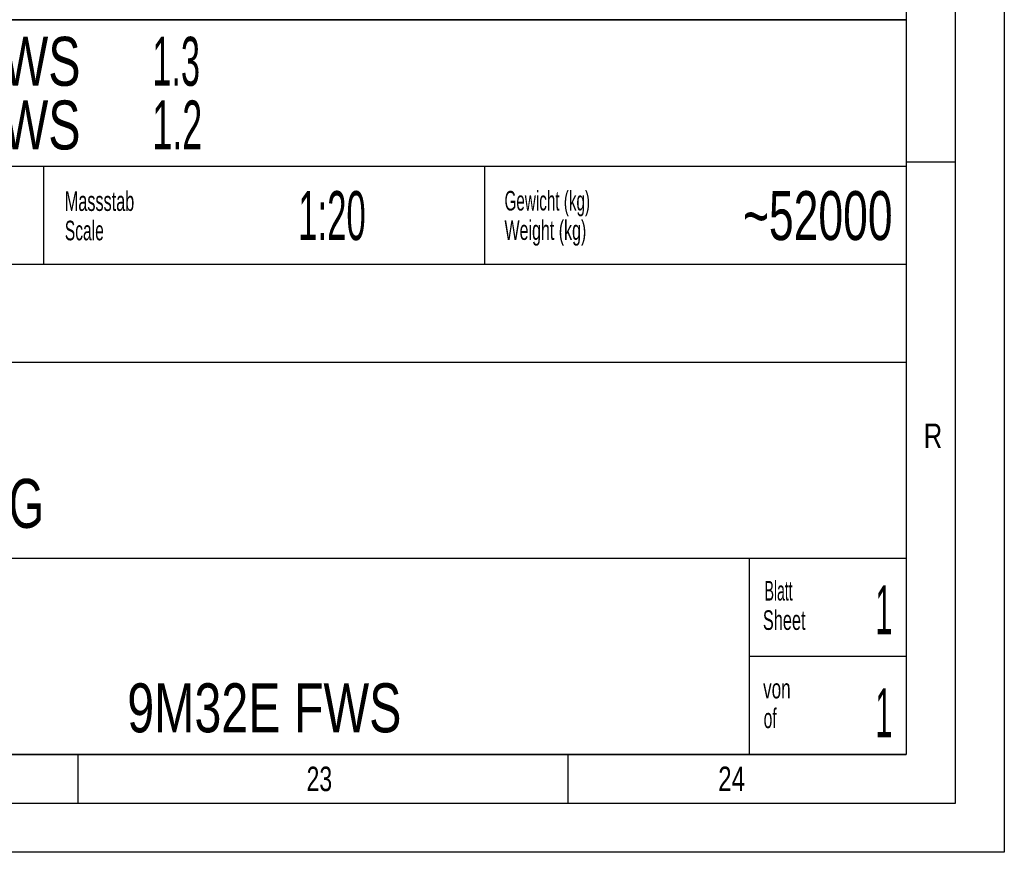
# Model space of a CAD drawing. Header units: millimetres. Extents: x 0 to 1189, y 0 to 841.
# Tile 75 of 177: x 1089 to 1189, y 0 to 85. Entities that reach past the tile are written whole.
import ezdxf
from ezdxf.enums import TextEntityAlignment as Align

# ---------------------------------------------------------------- set-up
doc = ezdxf.new("R2010")
doc.units = ezdxf.units.MM
doc.header["$LTSCALE"] = 65.395
doc.layers.get('0').update_dxf_attribs({"linetype": 'CONTINUOUS'})
doc.styles.get("Standard").update_dxf_attribs({"font": 'txt', "width": 0.6})
doc.styles.add('TEXTSTYLE_2', font='txt')
doc.styles.add('TEXTSTYLE_3', font='txt', dxfattribs={"width": 0.8})

# ---------------------------------------------------------------- blocks, each defined once
blk = doc.blocks.new('*T1866')
at = {"color": 5, "linetype": 'Continuous'}
for p, q in [((0, 0), (187, 0)), ((0, 0), (0, -75)), ((187, 0), (187, -75)), ((0, -75), (187, -75))]:
    blk.add_line(p, q, dxfattribs=at)
at = {"color": 2, "linetype": 'Continuous', "style": 'TEXTSTYLE_3'}
for s, width, p in [('9M32E_FWS', 0.738095, (73.4, -6.75)), ('1.3', 0.52381, (110.07, -6.75)), ('9M32E_FWS', 0.738095, (73.4, -13.25)), ('1.2', 0.547619, (110.07, -13.25))]:
    blk.add_text(s, height=5, dxfattribs=dict(at, width=width)).set_placement(p)
for s, width, p in [('W882', 0.833333, (81.68, -22.5)), ('1:20', 0.529762, (128.4, -22.5)), ('-', 0.619048, (11, -72.75))]:
    blk.add_text(s, height=5, dxfattribs=dict(at, width=width)).set_placement(p, align=Align.CENTER)
for s, width, p in [('~52000', 0.678571, (185.6, -22.5)), ('1', 0.47619, (185.6, -62.75)), ('1', 0.47619, (185.6, -73.25))]:
    blk.add_text(s, height=5, dxfattribs=dict(at, width=width)).set_placement(p, align=Align.RIGHT)
at = {"color": 5, "linetype": 'Continuous', "width": 0.761905}
blk.add_text('mK', height=2, dxfattribs=at).set_placement((45.07, -31), align=Align.CENTER)
at = {"color": 7, "linetype": 'Continuous', "style": 'TEXTSTYLE_3'}
for s, width, p in [('Motor - Einbauzeichnung', 0.602484, (23.4, -43.12)), ('ENGINE INSTALLATION DRAWING', 0.69224, (23.4, -51.88))]:
    blk.add_text(s, height=5, dxfattribs=dict(at, width=width)).set_placement(p)
at = {"color": 7, "linetype": 'Continuous', "style": 'TEXTSTYLE_3', "width": 0.738095}
blk.add_text('9M32E FWS', height=5, dxfattribs=at).set_placement((121.5, -72.75), align=Align.CENTER)

msp = doc.modelspace()

# ---------------------------------------------------------------- linework, layer by layer
at = {"color": 5, "linetype": 'Continuous'}
for p, q in [((1189, 841), (1189, 0)), ((1179, 831), (1179, 10)), ((1179, 70.5), (1184, 70.5)), ((1179, 10), (10, 10)), ((1094.5, 5), (1094.5, 10)), ((1144.5, 5), (1144.5, 10)), ((1189, 0), (0, 0))]:
    msp.add_line(p, q, dxfattribs=at)
at = {"color": 6, "linetype": 'Continuous'}
for p, q in [((1184, 836), (1184, 5)), ((1179, 85), (992, 85)), ((1179, 70), (992, 70)), ((1184, 5), (5, 5))]:
    msp.add_line(p, q, dxfattribs=at)
at = {"color": 7, "linetype": 'Continuous'}
for p, q in [((1091, 60), (1091, 70)), ((1136, 60), (1136, 70)), ((1179, 60), (1046, 60)), ((1179, 50), (992, 50)), ((1179, 30), (992, 30)), ((1163, 10), (1163, 30)), ((1179, 20), (1163, 19.99784))]:
    msp.add_line(p, q, dxfattribs=at)

# ---------------------------------------------------------------- block references
msp.add_blockref('*T1866', (992, 85))

# ---------------------------------------------------------------- texts
at = {"color": 5, "linetype": 'Continuous'}
for s, height, style, width, p in [('Massstab', 2, 'TEXTSTYLE_3', 0.619048, (1093.1414, 65.47636)), ('Gewicht (kg)', 2, 'TEXTSTYLE_3', 0.581349, (1138.00443, 65.51831)), ('Scale', 2, 'TEXTSTYLE_3', 0.595238, (1093.1414, 62.47636)), ('Weight (kg)', 2, 'TEXTSTYLE_3', 0.61039, (1138.00443, 62.51831)), ('R', 2.50001, 'TEXTSTYLE_2', 0.785714, (1180.77091, 41.271)), ('Blatt', 2, 'TEXTSTYLE_3', 0.533333, (1164.54782, 25.70337)), ('Sheet', 2, 'TEXTSTYLE_3', 0.62381, (1164.36447, 22.70337)), ('von', 2, 'TEXTSTYLE_3', 0.650794, (1164.39227, 15.71354)), ('of', 2, 'TEXTSTYLE_3', 0.595238, (1164.44465, 12.68735)), ('23', 2.50001, 'TEXTSTYLE_2', 0.702381, (1117.806, 6.248)), ('24', 2.50001, 'TEXTSTYLE_2', 0.738095, (1159.806, 6.248))]:
    msp.add_text(s, height=height, dxfattribs=dict(at, style=style, width=width)).set_placement(p)

doc.saveas('drawing.dxf')
